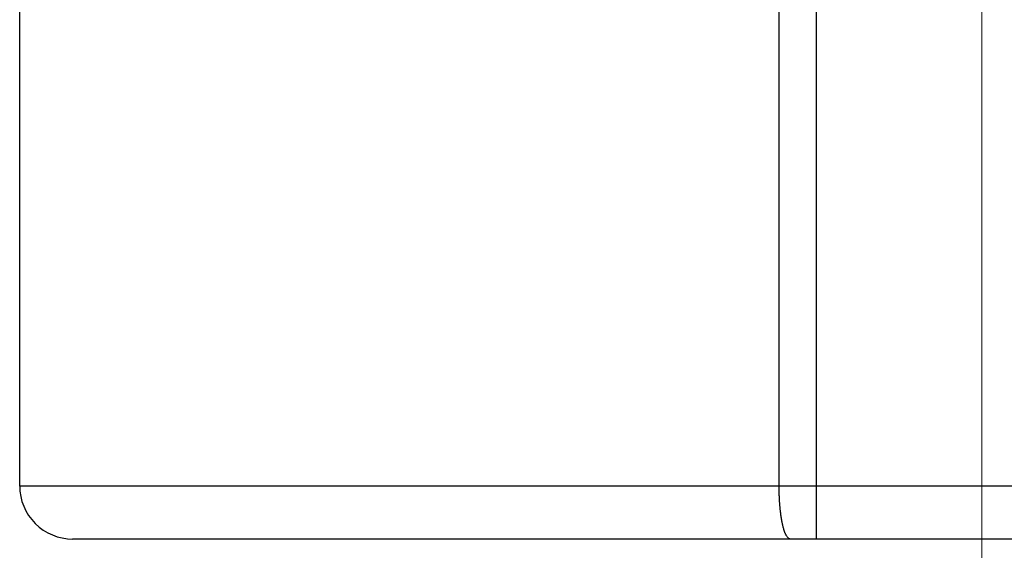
# Model space of a CAD drawing. Header units: millimetres. Extents: x 0 to 1071, y 0 to 742.
# Tile 39 of 130: x 210.05 to 215.63, y 465.99 to 468.99. Entities that reach past the tile are written whole.
import ezdxf

# ---------------------------------------------------------------- set-up
doc = ezdxf.new("R2010")
doc.units = ezdxf.units.MM
doc.header["$LTSCALE"] = 0.454724
doc.linetypes.add('CENTER', pattern=[50.8, 31.75, -6.35, 6.35, -6.35])
doc.layers.add('NoLayerName_001', color=7, linetype='Continuous')

msp = doc.modelspace()

# ---------------------------------------------------------------- linework, layer by layer
at = {"layer": 'NoLayerName_001', "color": 4, "linetype": 'CENTER', "lineweight": 13}
msp.add_line((215.5, 461.660547), (215.5, 486.660547), dxfattribs=at)
at = {"layer": 'NoLayerName_001', "color": 60, "linetype": 'Continuous', "lineweight": 25}
for p, q in [((214.351112, 466.35), (214.351113, 476.96626)), ((214.561917, 466.05), (214.561916, 476.961437)), ((210.05, 466.35), (210.05, 469.204915)), ((220.95, 466.35), (210.05, 466.35)), ((220.649999, 466.05), (210.350001, 466.05))]:
    msp.add_line(p, q, dxfattribs=at)
msp.add_arc((210.350001, 466.35), 0.3, 180, 270.000121, dxfattribs=at)
for points, knots in [([(214.354152, 466.258116), (214.354027, 466.260028), (214.35377, 466.26385), (214.353424, 466.269587), (214.3531, 466.275325), (214.352803, 466.281064), (214.35253, 466.286805), (214.352282, 466.292547), (214.352058, 466.298289), (214.351858, 466.304033), (214.351681, 466.309777), (214.351529, 466.315522), (214.3514, 466.321268), (214.351295, 466.327014), (214.351213, 466.33276), (214.351155, 466.338507), (214.351118, 466.344253), (214.351116, 466.348084), (214.351112, 466.35)], [0, 0, 0, 0, 0.0057469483, 0.0114939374, 0.0172409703, 0.0229880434, 0.0287351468, 0.0344822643, 0.0402293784, 0.0459764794, 0.0517235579, 0.0574706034, 0.0632176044, 0.0689645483, 0.0747114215, 0.0804582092, 0.0862048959, 0.0919514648, 0.0919514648, 0.0919514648, 0.0919514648]), ([(214.414354, 466.05), (214.412488, 466.050414), (214.408522, 466.050786), (214.403594, 466.054228), (214.399381, 466.058257), (214.395915, 466.062905), (214.392857, 466.067761), (214.390109, 466.072818), (214.387604, 466.078002), (214.385321, 466.083284), (214.383233, 466.088645), (214.381309, 466.094068), (214.379521, 466.099537), (214.377836, 466.105037), (214.376244, 466.110563), (214.374742, 466.116113), (214.373323, 466.121683), (214.371979, 466.127271), (214.370706, 466.132876), (214.369497, 466.138495), (214.368346, 466.144126), (214.36725, 466.149768), (214.366207, 466.15542), (214.365215, 466.161081), (214.36427, 466.166751), (214.36337, 466.172428), (214.362514, 466.178112), (214.361697, 466.183801), (214.360918, 466.189496), (214.360175, 466.195195), (214.359469, 466.200899), (214.358796, 466.206607), (214.358158, 466.212318), (214.357552, 466.218033), (214.356978, 466.223751), (214.356434, 466.229473), (214.35592, 466.235197), (214.355435, 466.240923), (214.354979, 466.246652), (214.354547, 466.252383), (214.354286, 466.256205), (214.354152, 466.258116)], [0, 0, 0, 0, 0.00573175, 0.011672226, 0.017531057, 0.023249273, 0.028987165, 0.034748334, 0.040504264, 0.046255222, 0.052006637, 0.057760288, 0.063514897, 0.069267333, 0.075017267, 0.080765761, 0.086513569, 0.092261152, 0.098008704, 0.103756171, 0.109503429, 0.115250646, 0.120997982, 0.126745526, 0.132493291, 0.138241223, 0.143989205, 0.149737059, 0.155484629, 0.161231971, 0.166979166, 0.172726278, 0.178473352, 0.184220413, 0.18996747, 0.195714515, 0.201461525, 0.207208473, 0.212955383, 0.218702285, 0.224449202, 0.224449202, 0.224449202, 0.224449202])]:
    msp.add_open_spline(points, degree=3, knots=knots, dxfattribs=at)

doc.saveas('drawing.dxf')
